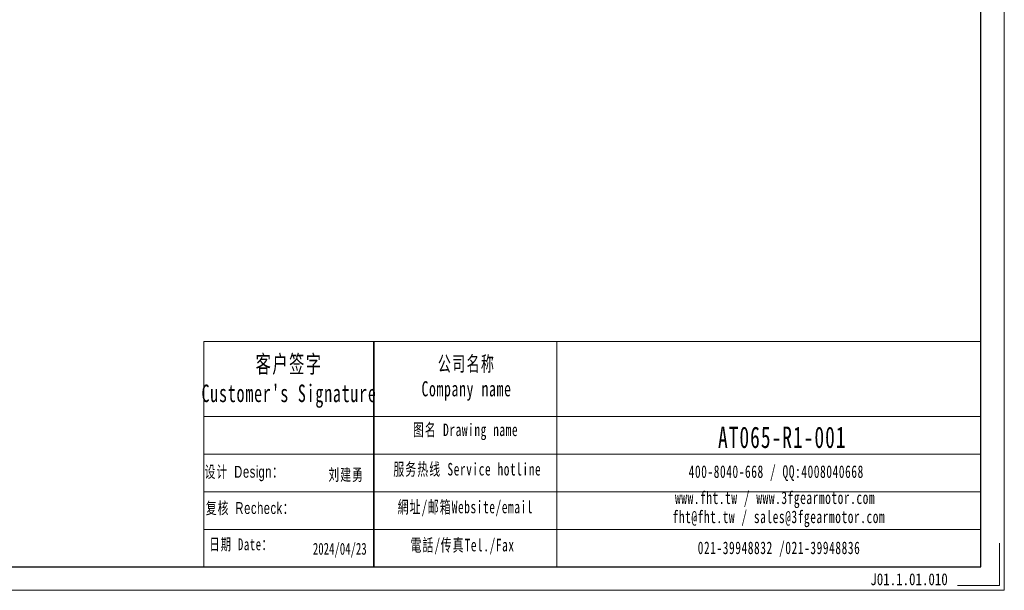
# Model space of a CAD drawing. Header units: millimetres. Extents: x 7 to 424, y 23 to 317.
# Tile 3 of 6: x 217 to 424, y 23 to 143. Entities that reach past the tile are written whole.
import ezdxf

# ---------------------------------------------------------------- set-up
doc = ezdxf.new("R2010")
doc.units = ezdxf.units.MM
doc.layers.get('0').update_dxf_attribs({"lineweight": 35})
doc.layers.add('6文字层', color=3, linetype='Continuous')
for name, color, linetype, lineweight in [('7标注层', 4, 'Continuous', 18), ('SLD-0', 7, 'Continuous', 18), ('图框_外框线', 7, 'Continuous', 18)]:
    doc.layers.add(name, color=color, linetype=linetype, lineweight=lineweight)
doc.styles.add('标准', font='txt', dxfattribs={"width": 0.667})
doc.styles.add('样式 1', font='txt', dxfattribs={"width": 0.8})

msp = doc.modelspace()

# ---------------------------------------------------------------- linework, layer by layer
msp.add_line((291.414, 75.207), (291.414, 27.6909))
at = {"layer": '7标注层', "color": 0}
msp.add_line((255.5706, 75.207), (255.5706, 27.699), dxfattribs=at)
at = {"layer": '图框_外框线'}
for p, q in [((255.5706, 75.207), (291.414, 75.207)), ((291.414, 75.207), (291.414, 27.699)), ((291.414, 75.207), (419.3854, 75.207)), ((330.0329, 75.207), (330.0329, 27.699)), ((255.5706, 59.3535), (291.414, 59.3535)), ((291.414, 59.3535), (419.3854, 59.3535)), ((255.5706, 51.4268), (419.3854, 51.4268)), ((255.5706, 43.5001), (419.3854, 43.5001)), ((255.5706, 35.5734), (419.3854, 35.5734))]:
    msp.add_line(p, q, dxfattribs=at)
at = {"layer": '图框_外框线', "color": 3}
msp.add_lwpolyline([(8.6413, 22.7503), (424.3341, 22.7503), (424.3341, 316.7045), (8.6413, 316.7045)], close=True, dxfattribs=at)
at = {"layer": '图框_外框线', "color": 3, "lineweight": 25}
msp.add_lwpolyline([(33.385, 27.699), (419.3854, 27.699), (419.3854, 311.7558), (33.385, 311.7558)], close=True, dxfattribs=at)
at = {"layer": '图框_外框线', "color": 3}
msp.add_lwpolyline([(423.3444, 32.6478), (423.3444, 23.7401), (414.4367, 23.7401)], dxfattribs=at)

# ---------------------------------------------------------------- texts
at = {"layer": '6文字层', "insert": (396.0903, 26.3308), "char_height": 2.5, "width": 43.304423, "attachment_point": 1, "style": '样式 1'}
msp.add_mtext('J01.1.01.010', dxfattribs=at)
at = {"layer": 'SLD-0', "color": 1, "attachment_point": 2, "style": '标准'}
for s, insert, char_height, width in [("\\T1.1;客户签字\\PCustomer's Signature", (273.5541, 72.274), 3.699134, 46.017607), ('\\T1.1;公司名称\\PCompany name', (310.9684, 72.0776), 3.170686, 41.050486), ('\\T1.1;图名 Drawing name', (310.7517, 57.8923), 2.642238, 33.790754), ('{\\H1.42679x;\\T1.10000;AT065-R1-001}', (377.5224, 57.2543), 3.170686, 26.920373), ('\\T1.1;服务热线 Service hotline', (311.1264, 49.5839), 2.642238, 37.646146), ('{\\fSimSun|b0|i0|c134|p2;\\T1.1;设计 \\fArial|b0|i0|c0|p34;Design\\fSimSun|b0|i0|c134|p2;：}', (264.1006, 48.9726), 2.5, 31.971711), ('{\\fSimSun|b0|i0|c134|p2;\\T1.1;刘建勇}', (285.5868, 48.3528), 2.5, 31.971711), ('\\T1.1;400-8040-668 / QQ:4008040668', (376.2585, 49.079), 2.642238, 76.929855), ('\\T1.1;www.fht.tw / www.3fgearmotor.com ', (376.0149, 43.5756), 2.642238, 77.016457), ('{\\fSimSun|b0|i0|c134|p2;\\T1.1;复核 \\fArial|b0|i0|c0|p34;Recheck\\fSimSun|b0|i0|c134|p2;：}', (265.3568, 41.3258), 2.5, 31.971711), ('\\T1.1;網址/邮箱Website/email', (310.7149, 41.6232), 2.642238, 39.186095), ('{\\T1.10000;fht@fht.tw / sales@3fgearmotor.com }', (376.8202, 39.5522), 2.642238, 77.016457), ('{\\T1.1;日期 Date：}', (263.4424, 33.6902), 2.5, 31.971711), ('\\T1.1;電話/传真Tel./Fax', (310.123, 33.6005), 2.642238, 39.657389), ('\\T1.1;021-39948832 /021-39948836 ', (376.8478, 33.0228), 2.642238, 58.807891), ('2024/04/23', (284.2446, 32.7526), 2.5, 31.971711)]:
    msp.add_mtext(s, dxfattribs=dict(at, insert=insert, char_height=char_height, width=width))

doc.saveas('drawing.dxf')
